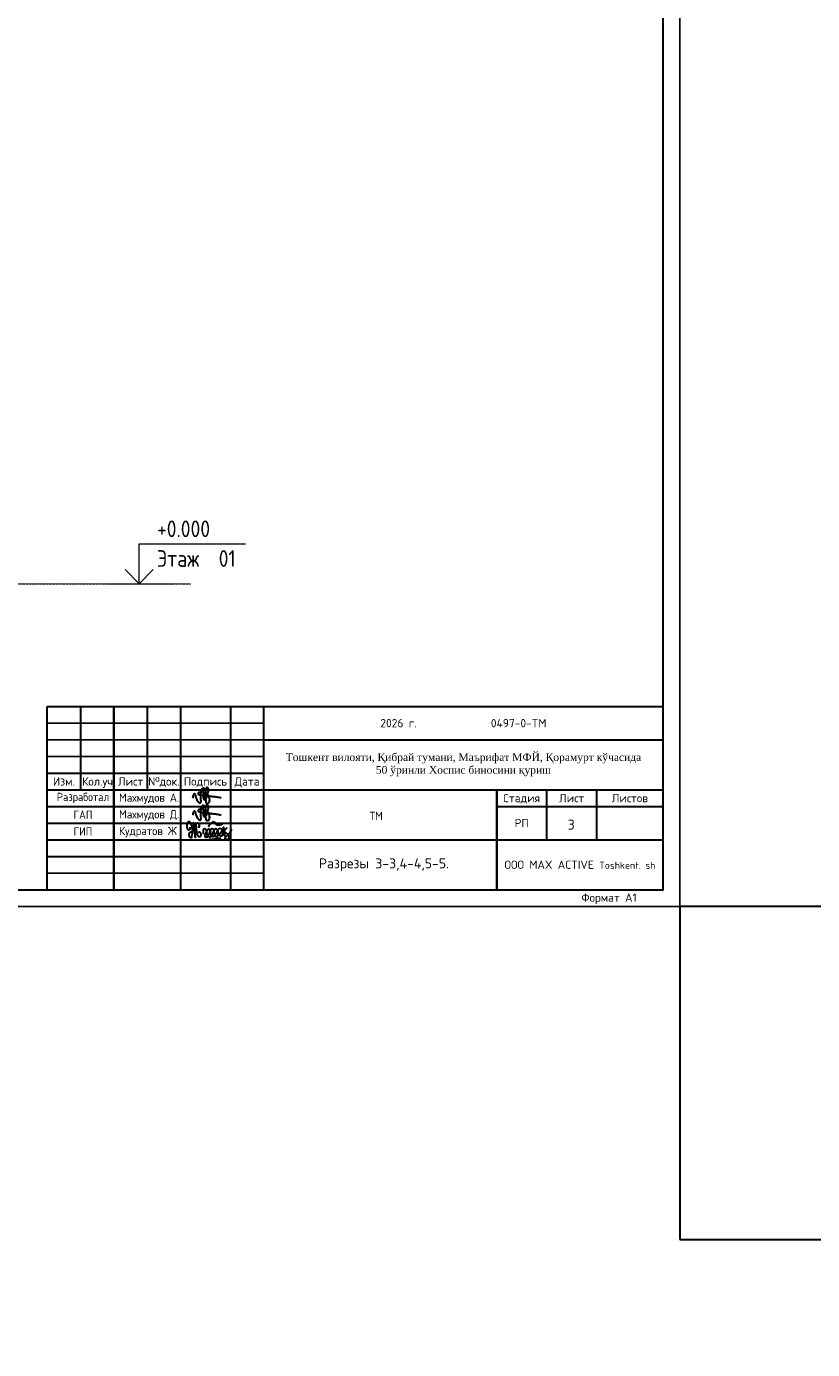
# Model space of a CAD drawing. Header units: metres. Extents: x -54598 to 1827199, y -329446 to -256744.
# Tile 198 of 256: x 155975 to 179589, y -329446 to -289734. Entities that reach past the tile are written whole.
import ezdxf
from ezdxf.enums import TextEntityAlignment as Align

# ---------------------------------------------------------------- set-up
doc = ezdxf.new("R2010")
doc.units = ezdxf.units.M
doc.linetypes.add('ADSK_Линия сетки', pattern=[25, 20, -2.5, 0, -2.5])
for name, color, linetype, lineweight in [('A-ANNO-NOTE', 131, 'Continuous', 20), ('A-FLOR-LEVL', 51, 'Continuous', 9), ('ТС_труБы', 5, 'Continuous', 60), ('ЭМ', 3, 'Continuous', 20)]:
    doc.layers.add(name, color=color, linetype=linetype, lineweight=lineweight)
for name, color, linetype in [('Choma', 7, 'Continuous'), ('Inscription and comments', 250, 'Continuous'), ('PDF UCHUN', 3, 'Continuous'), ('Формат', 253, 'Continuous')]:
    doc.layers.add(name, color=color, linetype=linetype)
doc.styles.add('GOST', font='isocpeur.ttf')
doc.styles.add('GOST 2.304', font='isocpeur.ttf')
doc.styles.add('GOST Common', font='GOST_Common.ttf', dxfattribs={"width": 0.9, "height": 125})
doc.styles.add('ISO_1.0', font='isocpeur.ttf')
doc.styles.add('RAMKA', font='arial.ttf')
doc.styles.add('SPDS', font='isocpeur.ttf')

# ---------------------------------------------------------------- blocks, each defined once
blk = doc.blocks.new('safdds')
at = {"layer": 'A-ANNO-NOTE', "extrusion": (0, 0, -1)}
for p, q in [((316081.8, 98086.9), (316881.8, 98086.9)), ((316081.8, 97786.9), (316081.8, 98086.9)), ((316081.8, 97786.9), (315975.7, 97893)), ((316081.8, 97786.9), (316187.8, 97893)), ((315831.8, 97786.9), (316331.8, 97786.9))]:
    blk.add_line(p, q, dxfattribs=at)
at = {"layer": 'A-FLOR-LEVL', "linetype": 'ADSK_Линия сетки', "lineweight": 20}
blk.add_line((301165.2, 97786.9), (316468.5, 97786.9), dxfattribs=at)
at = {"layer": 'A-FLOR-LEVL', "style": 'GOST Common', "width": 0.9}
for s, p in [('+0.000', (316216, 98136.4)), ('Этаж', (316215.6, 97913.7)), (' 01', (316610.9, 97913.7))]:
    blk.add_text(s, height=125, dxfattribs=at).set_placement(p)
blk = doc.blocks.new('*U30')
at = {"color": 0, "linetype": 'Continuous', "lineweight": 30}
for p, q in [((651, 60), (836, 60)), ((651, 5), (651, 60))]:
    blk.add_line(p, q, dxfattribs=at)
at = {"layer": 'ЭМ', "color": 0, "lineweight": 20, "ltscale": 0.5}
blk.add_lwpolyline([(0, 0), (841, 0), (841, 594), (0, 594)], close=True, dxfattribs=at)
at = {"layer": 'ЭМ', "color": 0, "lineweight": 30, "ltscale": 0.5}
blk.add_lwpolyline([(20, 5), (836, 5), (836, 589), (20, 589)], close=True, dxfattribs=at)
blk = doc.blocks.new('A$C4c4061ee')
at = {"color": 184, "lineweight": 30}
blk.add_spline([(-39.7, -7.1), (-36.8, 4), (-34, 7.9), (-31.2, -0.1), (-24.1, -16.2), (-16.7, -23.5), (-13.9, -23.5), (-12.5, -17.9), (-12.5, 12.7), (-8.3, 24.8), (-4.4, 27), (-3.4, 21.4), (-5.7, 12.9), (-4.4, 8), (-4.4, -10), (-2, -12.6), (3.3, -10), (9.6, 6.1), (12.6, 19.5), (7.6, 28.9), (4.7, 26.6), (2.4, 16.6), (1.1, -1.2), (2.9, -14.2), (6.8, -24.8), (10.9, -24.8), (15, -21.3), (16.5, -17.2), (16.5, -9.9), (12, 2), (5.9, 7.4), (-2.7, 10.3), (-10, 12.1), (-17, 12.1), (-21.5, 11.2), (-22.5, 7.7), (-20, 5.4), (-14, 3.7), (-0.7, 1.8), (11, 0.5), (22.2, -1.2), (37.6, -2.6), (43.5, -3.6), (49.3, -4.5), (54.9, -6.4)], degree=3, dxfattribs=at)
blk = doc.blocks.new('x2')
at = {"color": 184, "lineweight": 30}
for points in [[(78585, 16823), (78585, 16800), (78578, 16780), (78566, 16779), (78552, 16793), (78544, 16821), (78544, 16860), (78552, 16896), (78564, 16910), (78580, 16912), (78601, 16877), (78616, 16818), (78621, 16768), (78619, 16720), (78611, 16676), (78602, 16660), (78593, 16657), (78581, 16669), (78573, 16701), (78576, 16724), (78584, 16740), (78594, 16748), (78603, 16750)], [(78621, 16751), (78648, 16780), (78651, 16827), (78645, 16873), (78641, 16894), (78640, 16890), (78642, 16883), (78649, 16847), (78651, 16827), (78656, 16789), (78660, 16746), (78664, 16706), (78667, 16672), (78670, 16661), (78668, 16666), (78667, 16673), (78662, 16732), (78659, 16755), (78657, 16779), (78656, 16786), (78664, 16778), (78674, 16781), (78681, 16806), (78681, 16850), (78685, 16876), (78696, 16889), (78711, 16888), (78728, 16865), (78731, 16843), (78727, 16825), (78716, 16823), (78709, 16824)], [(78681, 16802), (78685, 16767), (78695, 16721), (78707, 16692), (78720, 16679), (78739, 16676), (78754, 16683), (78761, 16706), (78756, 16725), (78748, 16738), (78736, 16746), (78724, 16744), (78721, 16737)], [(78797, 16717), (78799, 16789), (78806, 16801), (78818, 16800), (78841, 16772), (78848, 16732), (78854, 16681), (78849, 16663), (78835, 16661), (78825, 16677), (78828, 16710), (78841, 16744), (78856, 16774), (78870, 16795), (78889, 16793), (78903, 16760), (78909, 16701), (78909, 16673), (78892, 16667), (78877, 16683), (78882, 16713), (78895, 16740), (78901, 16769), (78910, 16791), (78930, 16803), (78950, 16791), (78958, 16755), (78963, 16717), (78965, 16682), (78952, 16673), (78932, 16676), (78931, 16706), (78946, 16742), (78966, 16782), (78978, 16800), (79002, 16799), (79017, 16771), (79021, 16716), (79017, 16685), (79006, 16671), (78991, 16674), (78983, 16708), (78998, 16742), (79019, 16775), (79039, 16800), (79068, 16805), (79086, 16776), (79091, 16716), (79082, 16687), (79061, 16684), (79050, 16697), (79066, 16740), (79088, 16767), (79107, 16798), (79110, 16823), (79111, 16819), (79125, 16691), (79125, 16695), (79121, 16755), (79122, 16767), (79132, 16785), (79154, 16805), (79162, 16810), (79158, 16808)], [(78886, 16827), (78881, 16847), (78905, 16877), (78937, 16904), (78959, 16908), (78977, 16898), (78986, 16880), (78997, 16864), (79013, 16858), (79041, 16860), (79061, 16865), (79080, 16864), (79086, 16862)], [(79121, 16760), (79131, 16746), (79145, 16737), (79160, 16728), (79174, 16710), (79187, 16686), (79192, 16665), (79190, 16644), (79182, 16633), (79161, 16630), (79145, 16632), (79135, 16643), (79134, 16657), (79144, 16670), (79157, 16684), (79172, 16700), (79187, 16716), (79206, 16740), (79225, 16769), (79240, 16791)], [(78879, 16636), (78919, 16635), (78966, 16642), (79009, 16647), (79042, 16654), (79068, 16654)]]:
    blk.add_spline(points, degree=3, dxfattribs=at)
blk = doc.blocks.new('Shtamp GP')
at = {"layer": 'Choma', "color": 0, "linetype": 'Continuous', "lineweight": 30}
for p, q in [((-185, 55), (0, 55)), ((-185, 0), (-185, 55)), ((-175, 55), (-175, 30)), ((-165, 55), (-165, 0)), ((-165, 0), (-165, 55)), ((-155, 55), (-155, 30)), ((-145, 55), (-145, 0)), ((-130, 55), (-130, 0)), ((-120, 0), (-120, 54.99)), ((-120, 45), (0, 45)), ((-185, 35), (-120, 35)), ((-185, 30), (0, 30)), ((-50, 0), (-50, 30)), ((-50, 30), (-50, 0)), ((-35, 30), (-35, 15)), ((-20, 30), (-20, 15)), ((-50, 25), (0, 25)), ((-120, 15), (0, 15))]:
    blk.add_line(p, q, dxfattribs=at)
at = {"layer": 'Choma', "color": 0, "linetype": 'Continuous', "lineweight": 30, "ltscale": 100}
for p, q in [((0, 0), (0, 55)), ((-185, 0), (0, 0))]:
    blk.add_line(p, q, dxfattribs=at)
at = {"layer": 'Choma', "color": 0, "linetype": 'Continuous', "lineweight": 25}
for p, q in [((-185, 50), (-120, 50)), ((-185, 45), (-120, 45)), ((-185, 40), (-120, 40)), ((-185, 5), (-120, 5))]:
    blk.add_line(p, q, dxfattribs=at)
at = {"layer": 'Choma', "color": 0, "lineweight": 30}
for p, q in [((-185, 25), (-120, 25)), ((-185, 20), (-120, 20)), ((-185, 15), (-120, 15)), ((-185, 10), (-120, 10))]:
    blk.add_line(p, q, dxfattribs=at)
for name, p, xscale, yscale, zscale in [('A$C4c4061ee', (-137.71, 28.14), 0.08951046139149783, 0.08951046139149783, 0.08951046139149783), ('A$C4c4061ee', (-137.71, 22.98), 0.08951046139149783, 0.08951046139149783, 0.08951046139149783), ('x2', (-1654.12, -304.92), 0.01923990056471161, 0.01923990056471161, 0.01923990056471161)]:
    blk.add_blockref(name, p, dxfattribs=dict(xscale=xscale, yscale=yscale, zscale=zscale))
at = {"ltscale": 15, "style": 'ISO_1.0'}
for s, p in [('Изм.', (-180, 30.5)), ('Лист', (-159.99, 30.5)), ('Nºдок.', (-149.99, 30.5)), ('Подпись', (-137.5, 30.5)), ('Дата', (-125, 30.5))]:
    blk.add_text(s, height=2.5, dxfattribs=at).set_placement(p, align=Align.BOTTOM_CENTER)
at = {"color": 0, "ltscale": 15, "style": 'ISO_1.0'}
blk.add_text('Кол.уч.', height=2.5, dxfattribs=at).set_placement((-169.56, 30.5), align=Align.BOTTOM_CENTER)
at = {"style": 'GOST', "width": 0.944324}
for s, p in [('Махмудов А.', (-163.47, 26.39)), ('Махмудов Д.', (-163.47, 21.39)), ('ТМ', (-88.21, 20.89)), ('Кудратов Ж', (-163.47, 16.39))]:
    blk.add_text(s, height=2.5, dxfattribs=at).set_placement(p)
at = {"color": 0, "ltscale": 15, "insert": (-60, 49.99), "char_height": 2.5, "width": 120, "attachment_point": 5, "style": 'ISO_1.0'}
blk.add_mtext('2026 г.^I ^I^I^I^I^I ^I     0497-0-TМ', dxfattribs=at)
at = {"ltscale": 100, "transparency": 33554687, "insert": (-60, 37.5), "char_height": 2.5, "width": 108.0102, "attachment_point": 5, "style": 'GOST'}
blk.add_mtext('\\pt2727.25;{\\fTimes New Roman|b0|i0|c204|p18;\\H0.91667x;Тошкент вилояти\\fTimes New Roman|b0|i0|c0|p18;, \\fTimes New Roman|b0|i0|c204|p18;Қибрай тумани\\fTimes New Roman|b0|i0|c0|p18;, \\fTimes New Roman|b0|i0|c204|p18;Маърифат МФЙ\\fTimes New Roman|b0|i0|c0|p18;, \\fTimes New Roman|b0|i0|c204|p18;Қорамурт кўчасида \\fTimes New Roman|b0|i0|c0|p18;50 \\fTimes New Roman|b0|i0|c204|p18;ўринли Хоспис биносини қуриш}', dxfattribs=at)
at = {"ltscale": 15, "char_height": 2.5, "width": 20, "attachment_point": 5, "style": 'ISO_1.0'}
for s, insert in [('{\\W0.9; Разработал}', (-175, 27.5)), ('{\\W0.9; ГАП}', (-175, 22.5)), ('{\\W0.9; ГИП}', (-175, 17.5))]:
    blk.add_mtext(s, dxfattribs=dict(at, insert=insert))
at = {"linetype": 'Continuous', "insert": (-42.5, 20), "char_height": 2.5, "width": 15, "attachment_point": 5, "style": 'ISO_1.0'}
blk.add_mtext('РП', dxfattribs=at)
at = {"insert": (-25, 7.5), "char_height": 2.5, "width": 50, "attachment_point": 5, "style": 'GOST'}
blk.add_mtext('ООО MAX ACTIVE {\\H0.84862x;Toshkent. sh}', dxfattribs=at)
at = {"layer": 'Choma', "color": 0, "linetype": 'Continuous', "lineweight": 25, "style": 'GOST 2.304'}
for s, p in [('Стадия', (-42.5, 27.5)), ('Лист', (-27.5, 27.5)), ('Листов', (-10, 27.5))]:
    blk.add_text(s, height=2.5, dxfattribs=at).set_placement(p, align=Align.MIDDLE_CENTER)

msp = doc.modelspace()

# ---------------------------------------------------------------- linework, layer by layer
at = {"color": 5, "lineweight": 30}
msp.add_lwpolyline([(175602, -326144), (185602, -326144), (185602, -316144), (175602, -316144)], close=True, dxfattribs=at)
at = {"layer": 'PDF UCHUN', "color": 0, "lineweight": 25}
msp.add_lwpolyline([(91502, -256744), (175602, -256744), (175602, -316144), (91502, -316144)], close=True, dxfattribs=at)

# ---------------------------------------------------------------- block references
at = {"color": 5, "lineweight": 30, "xscale": 4, "yscale": 4, "zscale": 4}
msp.add_blockref('safdds', (-1104967, -697608), dxfattribs=at)
at = {"linetype": 'Continuous', "xscale": 100, "yscale": 100, "zscale": 100}
msp.add_blockref('Shtamp GP', (175102, -315644), dxfattribs=at)
at = {"layer": 'Формат', "color": 0, "xscale": 100, "yscale": 100, "zscale": 100}
msp.add_blockref('*U30', (91502, -316144), dxfattribs=at)

# ---------------------------------------------------------------- texts
at = {"style": 'SPDS'}
msp.add_text('Формат A1', height=250, dxfattribs=at).set_placement((173476, -315915), align=Align.MIDDLE)
at = {"insert": (-31447, -294346), "char_height": 296.352, "width": 15926.82, "attachment_point": 1, "style": 'ISO_1.0'}
msp.add_mtext('\\pi6266.79412;ОБЩИЕ УКАЗАНИЯ.\\P\\pi7963.40932;\\P\\pi0; Данный   рабочий  проект выполнен согласно   задания   на  проектирование.\\PКотельная блочная  {\\C7;1100Гн} предназначена для снабжения теплом .\\P Расчетная температура наружного воздуха tнар.= -14°С.\\P Котельная блочная транспортабельная автоматизированная  {\\C7;1100Гн} производительностью 1.200 МВт смонтирована на прочной раме и поставляется в 100% заводской готовности.\\P Теплоснабжение осуществляется по открытой схеме по температурному графику 90-70°С (2-х трубная система).\\P Котельная комплектуется 2 водогрейными  автоматизированными  котлами  {\\fISOCPEUR|b0|i0|c238|p34;1} котел {\\C0;КВа-0,58\\C7;Гн}.  Котел  оборудован газовыми  горелками.\\PРасход газа на {\\fISOCPEUR|b0|i0|c238|p34;1} котел  {\\C0;КВа-0,46\\C7;Гн}.        -56.8 м3/ч.\\P Внутри блочной котельной располагаются водоподготовительная система, сетевые циркуляционные насосы,  а также электрооборудование, КИП и А (щиты управления, входные распределительные устройства, пульты управления и другое вспомогательное оборудование.\\P Дымовые трубы  поставляются  заводом-изготовителем.\\P Котельная  II  степени  огнестойкости.', dxfattribs=at)
at = {"layer": 'Inscription and comments', "color": 0, "insert": (-52598, -310142), "char_height": 300, "width": 18500, "attachment_point": 1, "style": 'ISO_1.0'}
msp.add_mtext('\\pi300,l300;\\P^IПроектная документация разработана в соответствии с действующими \\P\\pi0;градостроительными нормами, правилами, государственными стандартами и отвечает \\Pтребованиям экологических, санитарно-гигиенических, противопожарных норм и правил, \\Pобеспечивает взрывную, взрывопожарную безопасность при эксплуатации объекта с учетом \\Pсоблюдения мероприятий предусмотренных рабочим проектом.\\P\\pi300;\\P\\pi-300;\\P\\pi5249.9995;ГИП^I^I^I^I^I^I\\P', dxfattribs=at)
at = {"layer": 'ТС_труБы', "color": 7, "lineweight": 20, "char_height": 300, "attachment_point": 5, "style": 'RAMKA'}
for s, insert in [('{\\fISOCPEUR|b0|i0|c0|p34;3}', (172341, -313692)), ('{\\fISOCPEUR|b0|i0|c204|p34;\\C0;Разрезы \\fISOCPEUR|b0|i0|c0|p34;3\\fISOCPEUR|b0|i0|c204|p34;-\\fISOCPEUR|b0|i0|c0|p34;3\\fISOCPEUR|b0|i0|c204|p34;,\\fISOCPEUR|b0|i0|c0|p34;4\\fISOCPEUR|b0|i0|c204|p34;-\\fISOCPEUR|b0|i0|c0|p34;4\\fISOCPEUR|b0|i0|c204|p34;,\\fISOCPEUR|b0|i0|c0|p34;5\\fISOCPEUR|b0|i0|c204|p34;-\\fISOCPEUR|b0|i0|c0|p34;5.}', (166713, -314894))]:
    msp.add_mtext_dynamic_manual_height_columns(s, width=7156.2, gutter_width=35, heights=[0], dxfattribs=dict(at, insert=insert))

doc.saveas('drawing.dxf')
